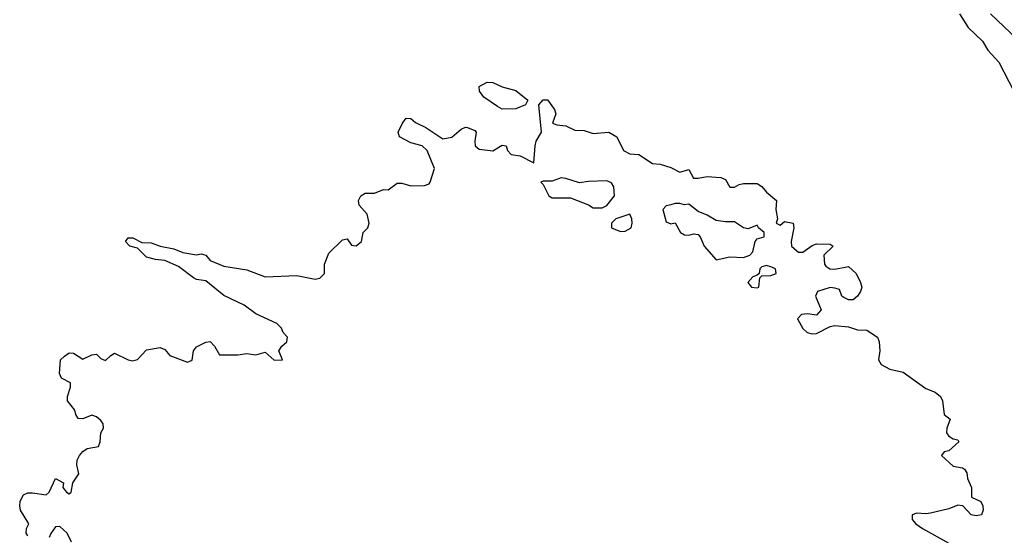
# Model space of a CAD drawing. Header units: metres. Extents: x -51132 to -49532, y -231222 to -229437.
# Tile 249 of 256: x -50575 to -50467, y -229899 to -229842. Entities that reach past the tile are written whole.
import ezdxf

# ---------------------------------------------------------------- set-up
doc = ezdxf.new("R2010")
doc.units = ezdxf.units.M
doc.layers.add('CONTOUR_INTER', color=3, linetype='Continuous')

msp = doc.modelspace()

# ---------------------------------------------------------------- linework, layer by layer
at = {"layer": 'CONTOUR_INTER'}
for points, elevation in [([(-50472.42, -229841.76), (-50471.45, -229843.26), (-50469.87, -229844.76), (-50469.31, -229845.76), (-50468.08, -229847.08), (-50466.45, -229850.26)], 73), ([(-50468.99, -229841.76), (-50466.08, -229844.53)], 72), ([(-50524.23, -229849.26), (-50523.58, -229849.31), (-50522.58, -229849.77), (-50521.08, -229850.18), (-50519.77, -229851.26), (-50520.01, -229851.76), (-50521.08, -229852.2), (-50522.58, -229852.22), (-50523.08, -229851.95), (-50524.58, -229850.93), (-50525.04, -229850.26), (-50525.08, -229849.76), (-50524.23, -229849.26)], 74), ([(-50574.58, -229899.07), (-50574.79, -229898.76), (-50574.73, -229898.26), (-50574.47, -229897.76), (-50575.41, -229896.26), (-50575.49, -229895.76), (-50575.42, -229895.26), (-50575.08, -229894.55), (-50574.58, -229894.36), (-50574.08, -229894.34), (-50572.58, -229894.55), (-50572.27, -229894.26), (-50571.58, -229892.78), (-50570.7, -229893.26), (-50570.74, -229893.76), (-50570.37, -229894.26), (-50570.08, -229894.44), (-50569.85, -229894.26), (-50569.67, -229893.26), (-50569, -229892.26), (-50569.24, -229891.26), (-50569.18, -229890.76), (-50568.93, -229890.26), (-50568.58, -229889.82), (-50568.08, -229889.48), (-50566.86, -229889.26), (-50566.67, -229888.76), (-50566.58, -229887.77), (-50566.29, -229887.26), (-50566.34, -229886.76), (-50566.58, -229886.41), (-50567.08, -229886), (-50567.58, -229885.81), (-50568.58, -229886.21), (-50569.08, -229886.2), (-50569.35, -229885.76), (-50569.44, -229885.26), (-50570.25, -229884.26), (-50570.25, -229883.76), (-50569.93, -229882.76), (-50569.93, -229882.26), (-50570.89, -229881.76), (-50571.13, -229881.26), (-50571, -229879.76), (-50570.58, -229879.34), (-50570.08, -229878.99), (-50569.58, -229879.03), (-50568.58, -229879.69), (-50567.58, -229879.18), (-50567.08, -229879.14), (-50566.58, -229879.61), (-50566.08, -229879.81), (-50565.51, -229879.26), (-50565.08, -229879.02), (-50563.58, -229879.75), (-50563.08, -229879.85), (-50562.58, -229879.7), (-50561.58, -229878.66), (-50560.08, -229878.38), (-50559.58, -229878.62), (-50559.01, -229879.26), (-50557.08, -229880.01), (-50556.58, -229879.77), (-50556.43, -229878.76), (-50556.08, -229878.32), (-50555.08, -229877.82), (-50554.58, -229877.73), (-50554.12, -229878.26), (-50553.58, -229879.2), (-50551.58, -229879.2), (-50550.58, -229879.05), (-50549.58, -229879.19), (-50548.58, -229878.92), (-50547.58, -229879.77), (-50546.66, -229879.76), (-50547.06, -229878.76), (-50546.74, -229878.26), (-50546.17, -229877.76), (-50546.12, -229877.26), (-50546.58, -229876.76), (-50546.79, -229876.26), (-50547.28, -229875.76), (-50549.58, -229874.68), (-50550.86, -229873.76), (-50553.08, -229872.68), (-50555.08, -229871.08), (-50556.08, -229870.93), (-50556.42, -229870.76), (-50558.08, -229869.5), (-50559.58, -229868.83), (-50560.58, -229868.75), (-50561.58, -229868.48), (-50562.58, -229867.48), (-50563.41, -229867.26), (-50563.89, -229866.76), (-50563.58, -229866.36), (-50563.08, -229866.36), (-50562.08, -229866.87), (-50561.08, -229866.91), (-50560.08, -229867.26), (-50558.58, -229867.55), (-50557.58, -229867.96), (-50556.08, -229868.22), (-50555.58, -229868.11), (-50555.08, -229868.24), (-50554.58, -229868.85), (-50553.08, -229869.46), (-50550.58, -229869.87), (-50548.58, -229870.63), (-50545.08, -229870.5), (-50543.08, -229870.88), (-50542.58, -229870.8), (-50542.05, -229870.26), (-50542.06, -229869.26), (-50541.58, -229868.05), (-50540.08, -229866.59), (-50539.58, -229866.46), (-50539.08, -229867.17), (-50538.58, -229867.23), (-50538.01, -229866.76), (-50537.8, -229865.76), (-50537.3, -229865.26), (-50537.15, -229864.76), (-50537.39, -229863.76), (-50538.25, -229862.76), (-50538.31, -229862.26), (-50538.08, -229861.74), (-50537.58, -229861.47), (-50536.58, -229861.47), (-50535.58, -229861.05), (-50535.08, -229861.07), (-50534.08, -229860.35), (-50533.58, -229860.34), (-50532.58, -229860.64), (-50531.08, -229860.62), (-50530.58, -229860.41), (-50530.48, -229860.26), (-50530, -229858.76), (-50530.79, -229856.76), (-50531.35, -229856.26), (-50532.58, -229855.94), (-50533.83, -229855.26), (-50533.99, -229854.76), (-50533.5, -229853.76), (-50533.08, -229853.21), (-50532.58, -229853.27), (-50532.08, -229853.69), (-50530.94, -229854.26), (-50529.08, -229855.48), (-50528.08, -229855.29), (-50527.08, -229854.42), (-50526.58, -229854.21), (-50526.36, -229854.26), (-50525.58, -229854.58), (-50525.43, -229854.76), (-50525.57, -229855.76), (-50525.52, -229856.26), (-50525.08, -229856.63), (-50523.58, -229856.79), (-50522.58, -229856.18), (-50522.13, -229856.26), (-50522, -229856.76), (-50521.58, -229857.21), (-50520.58, -229857.37), (-50519.08, -229858.13), (-50518.95, -229856.26), (-50518.83, -229855.76), (-50518.27, -229854.76), (-50518.54, -229851.76), (-50518.08, -229851.2), (-50517.58, -229851.21), (-50516.84, -229852.26), (-50516.69, -229852.76), (-50517.06, -229853.76), (-50516.58, -229853.95), (-50515.58, -229854.07), (-50514.58, -229854.55), (-50513.58, -229854.58), (-50512.58, -229854.92), (-50510.87, -229854.76), (-50510, -229855.26), (-50509.24, -229856.76), (-50508.58, -229857.12), (-50507.58, -229857.21), (-50506.08, -229858.21), (-50505.25, -229858.26), (-50504.08, -229858.62), (-50503.08, -229859.14), (-50502.08, -229858.86), (-50501.58, -229859.79), (-50501.08, -229859.82), (-50500.08, -229859.61), (-50498.58, -229859.73), (-50498.08, -229859.94), (-50497.58, -229860.78), (-50497.08, -229860.78), (-50496.58, -229860.5), (-50496.08, -229860.4), (-50494.58, -229860.4), (-50494.08, -229860.72), (-50493.58, -229861.35), (-50492.46, -229862.26), (-50492.55, -229863.26), (-50492.36, -229864.26), (-50492.5, -229864.76), (-50492.08, -229864.95), (-50491.58, -229864.55), (-50490.65, -229864.76), (-50490.59, -229865.26), (-50490.86, -229866.76), (-50490.82, -229867.26), (-50490.3, -229867.76), (-50490.08, -229867.94), (-50489.58, -229867.94), (-50488.58, -229867.18), (-50488.08, -229867), (-50486.58, -229867.05), (-50486.25, -229867.26), (-50487.28, -229868.26), (-50487.21, -229869.26), (-50487.08, -229869.48), (-50486.62, -229869.76), (-50486.08, -229869.79), (-50484.58, -229869.49), (-50483.75, -229870.26), (-50483.25, -229871.26), (-50483.12, -229871.76), (-50483.27, -229872.26), (-50483.58, -229872.77), (-50484.08, -229873.15), (-50484.58, -229873.15), (-50485.08, -229872.92), (-50485.3, -229872.76), (-50485.58, -229872.02), (-50486.08, -229871.89), (-50486.58, -229871.8), (-50487.98, -229872.26), (-50488.21, -229872.76), (-50487.58, -229874.26), (-50488.08, -229874.84), (-50489.08, -229874.69), (-50489.74, -229874.76), (-50490.16, -229875.26), (-50489.58, -229876.3), (-50489.12, -229876.76), (-50488.58, -229876.91), (-50488.08, -229876.84), (-50486.58, -229876.07), (-50486.08, -229875.97), (-50484.58, -229876.12), (-50483.58, -229876.46), (-50482.58, -229876.49), (-50481.38, -229877.26), (-50481.21, -229877.76), (-50481.15, -229878.76), (-50481.3, -229879.76), (-50481, -229880.26), (-50480.05, -229880.76), (-50478.58, -229881.11), (-50476.08, -229882.89), (-50475.08, -229883.28), (-50474.49, -229883.76), (-50474.27, -229884.26), (-50474.08, -229885.76), (-50473.44, -229886.26), (-50473.8, -229887.26), (-50473.84, -229887.76), (-50473.58, -229888.14), (-50473.08, -229888.41), (-50472.58, -229888.51), (-50472.47, -229888.76), (-50473.58, -229889.75), (-50474.08, -229889.86), (-50474.39, -229890.26), (-50473.08, -229891.42), (-50472.08, -229891.6), (-50471.84, -229891.76), (-50471.58, -229892.15), (-50471.52, -229892.76), (-50471.1, -229893.76), (-50471.08, -229894.82), (-50470.08, -229895.3), (-50469.84, -229895.76), (-50469.82, -229896.26), (-50469.99, -229896.76), (-50470.58, -229896.88), (-50471.11, -229896.76), (-50472.03, -229895.76), (-50472.58, -229895.69), (-50473.58, -229896.09), (-50475.58, -229896.57), (-50476.08, -229896.66), (-50477.08, -229896.59), (-50477.59, -229896.76), (-50477.59, -229897.26), (-50477.19, -229897.76), (-50476.46, -229898.26), (-50473.58, -229899.86)], 74), ([(-50518.08, -229860.12), (-50518.32, -229860.26), (-50518.08, -229860.49), (-50517.45, -229861.76), (-50517.08, -229861.98), (-50515.08, -229861.98), (-50513.08, -229862.74), (-50512.58, -229863.08), (-50511.58, -229863.06), (-50511.08, -229862.82), (-50510.23, -229861.76), (-50510.32, -229860.76), (-50510.58, -229860.3), (-50511.08, -229860.1), (-50513.08, -229860.16), (-50514.08, -229860.32), (-50515.58, -229859.83), (-50516.08, -229859.78), (-50517.08, -229860.13), (-50518.08, -229860.12)], 74), ([(-50504.08, -229862.74), (-50504.58, -229862.83), (-50504.93, -229863.26), (-50504.58, -229864.6), (-50504.08, -229864.82), (-50503.58, -229864.72), (-50503.02, -229865.76), (-50502.58, -229866.04), (-50502.08, -229866.06), (-50501.58, -229865.91), (-50501.08, -229865.99), (-50500.84, -229866.26), (-50500.4, -229867.26), (-50499.08, -229868.78), (-50497.58, -229868.45), (-50496.08, -229868.53), (-50495.41, -229868.26), (-50495.08, -229867.91), (-50494.8, -229866.76), (-50494.58, -229866.46), (-50493.84, -229866.26), (-50493.83, -229865.76), (-50494.45, -229865.26), (-50494.58, -229864.98), (-50495.58, -229865.35), (-50496.08, -229865.24), (-50497.08, -229864.59), (-50498.08, -229864.61), (-50499.08, -229864.46), (-50500.08, -229863.86), (-50501.08, -229863.47), (-50502.08, -229862.65), (-50502.58, -229862.73), (-50503.08, -229862.57), (-50503.58, -229862.59), (-50504.08, -229862.74)], 74), ([(-50508.58, -229863.75), (-50510.09, -229864.26), (-50510.57, -229864.76), (-50510.59, -229865.26), (-50509.58, -229865.66), (-50509.08, -229865.64), (-50508.42, -229865.26), (-50508.3, -229864.76), (-50508.34, -229864.26), (-50508.58, -229863.75)], 74), ([(-50494.08, -229869.54), (-50494.3, -229869.76), (-50494.38, -229870.26), (-50494.58, -229870.46), (-50495.08, -229870.65), (-50495.62, -229871.26), (-50495.22, -229871.76), (-50494.58, -229871.86), (-50494.42, -229871.76), (-50494.31, -229870.76), (-50494.08, -229870.54), (-50493.08, -229870.48), (-50492.53, -229870.26), (-50492.6, -229869.76), (-50493.08, -229869.52), (-50493.58, -229869.39), (-50494.08, -229869.54)], 74), ([(-50569.81, -229899.76), (-50570.29, -229898.76), (-50571.08, -229898.05), (-50571.58, -229898.09), (-50572.08, -229898.8), (-50572.25, -229899.26)], 74)]:
    msp.add_lwpolyline(points, dxfattribs=dict(at, elevation=elevation))

doc.saveas('drawing.dxf')
